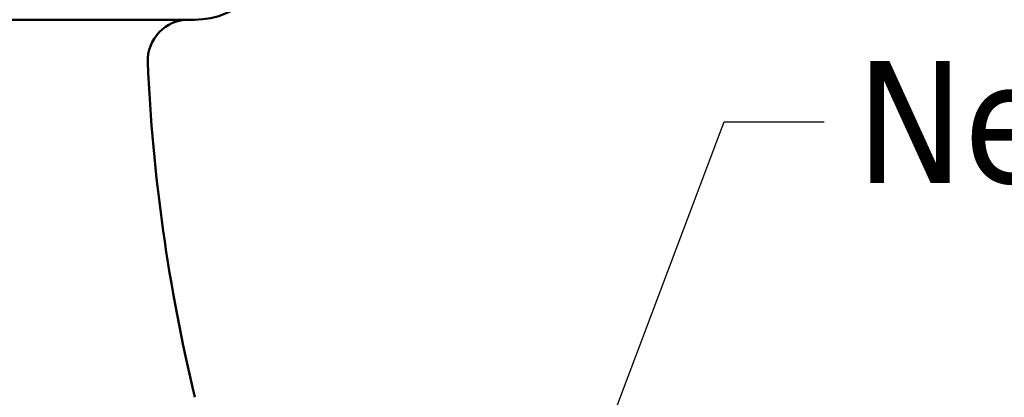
# Model space of a CAD drawing. Header units: feet. Extents: x -744 to -375, y 205 to 389.
# Tile 20 of 40: x -470.59 to -464.9, y 333.06 to 335.25. Entities that reach past the tile are written whole.
import ezdxf

# ---------------------------------------------------------------- set-up
doc = ezdxf.new("R2010")
doc.units = ezdxf.units.FT
doc.header["$MEASUREMENT"] = 0
doc.layers.add('Symbol (ANSI)', color=7, linetype='Continuous', lineweight=25)
doc.layers.add('Visible (ANSI)', color=7, linetype='Continuous', lineweight=50)
doc.styles.add('Note Text (ANSI)', font='tahoma.ttf')
doc.dimstyles.new('Default (ANSI)$7', dxfattribs={"dimscale": 5.882353, "dimtxt": 0.12, "dimasz": 0.098425, "dimexe": 0.125, "dimexo": 0.0625, "dimgap": 0.031496, "dimtad": 0, "dimtih": 1, "dimtoh": 1, "dimdec": 3, "dimrnd": 1e-08, "dimzin": 3, "dimdsep": 46, "dimlunit": 5, "dimtxsty": 'Note Text (ANSI)', "dimcen": 0.09, "dimdle": 0.393701, "dimclrd": 256, "dimclre": 256, "dimclrt": 256, "dimadec": 0, "dimazin": 1, "dimtfac": 1, "dimtofl": 0, "dimtmove": 0, "dimatfit": 3, "dimfxl": 1, "dimfrac": 2, "dimtolj": 1, "dimtzin": 4, "dimlwd": -1, "dimlwe": -1, "dimarcsym": 0})

msp = doc.modelspace()

# ---------------------------------------------------------------- linework, layer by layer
at = {"layer": 'Visible (ANSI)', "color": 3}
msp.add_line((-469.58317, 335.24854), (-478.13829, 335.24854), dxfattribs=at)
for centre, radius, start, end in [((-469.58317, 335.72098), 0.47244, 270, 0), ((-469.61716, 335.01232), 0.23622, 90, 182.4537), ((-459.71247, 335.43675), 10.15, 182.4537, 193.536218)]:
    msp.add_arc(centre, radius, start, end, dxfattribs=at)

# ---------------------------------------------------------------- texts
at = {"layer": 'Symbol (ANSI)', "color": 2, "insert": (-465.75479, 335.00929), "char_height": 0.7058824, "width": 5.977691, "attachment_point": 1, "style": 'Note Text (ANSI)'}
msp.add_mtext('{New Concrete}', dxfattribs=at)

# ---------------------------------------------------------------- leaders
at = {"layer": 'Symbol (ANSI)', "color": 2, "annotation_type": 0, "has_hookline": 1, "hookline_direction": 0, "text_width": 5.88219}
msp.add_leader([(-470.38998, 324.37434), (-466.51904, 334.65635), (-465.94006, 334.65635)], dimstyle='Default (ANSI)$7', override={"dimtad": 0}, dxfattribs=at)

doc.saveas('drawing.dxf')
